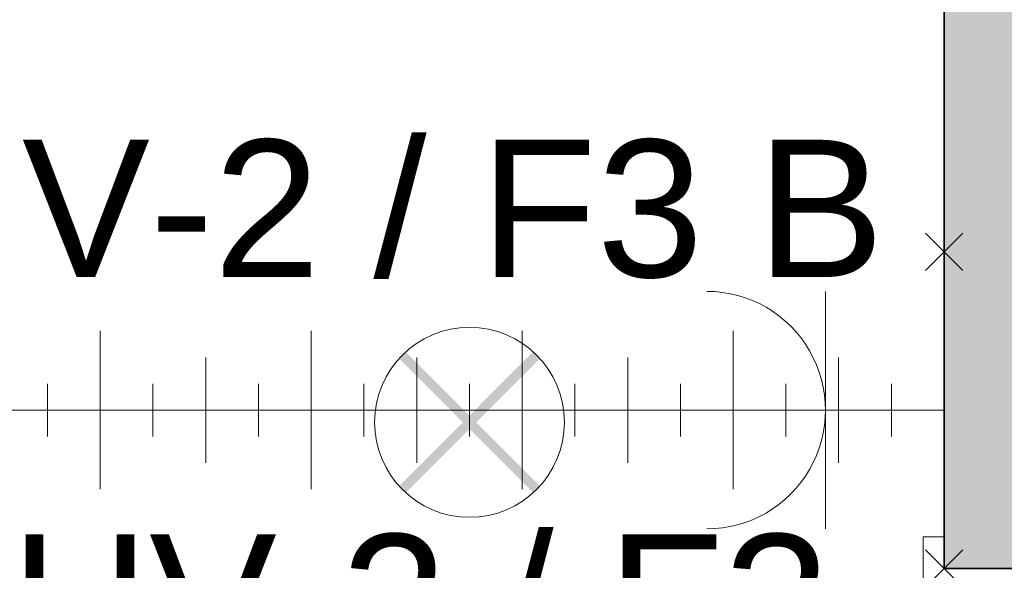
# Model space of a CAD drawing. Extents: x -321 to 526, y -52 to 542.
# Tile 22 of 56: x -139 to -120, y 150 to 160. Entities that reach past the tile are written whole.
import ezdxf

# ---------------------------------------------------------------- set-up
doc = ezdxf.new("R2010")
doc.units = 0
doc.layers.get('0').update_dxf_attribs({"lineweight": 35})
doc.layers.add('D-501 Deckenspiegel Gebäude', color=7, linetype='Continuous', lineweight=25)
for name, color, linetype, lineweight, true_color in [('E_445_Allgemeinbeleuchtung', 7, 'Continuous', 18, 0xf7d209), ('E_449_Niederspannungsinstallationen_Elektro', 1, 'Continuous', 18, 0xff0000), ('E_449_Niederspannungsinstallationen_Stromkreise', 1, 'Continuous', 25, 0xff0000)]:
    doc.layers.add(name, color=color, linetype=linetype, lineweight=lineweight, true_color=true_color)
doc.layers.add('E_Hilfslinie', color=2, linetype='Continuous', lineweight=13, true_color=0xffff00, plot=False)
doc.styles.get("Standard").update_dxf_attribs({"font": 'arial.ttf'})

# ---------------------------------------------------------------- blocks, each defined once
blk = doc.blocks.new('Referenz-A07MYS7IRK', base_point=(-281.008, -47.122))
at = {"layer": 'D-501 Deckenspiegel Gebäude', "color": 0, "lineweight": 35}
for q in [(-121.551, 169.495), (-118.551, 150.095)]:
    blk.add_line((-121.551, 150.095), q, dxfattribs=at)
at = {"layer": 'D-501 Deckenspiegel Gebäude', "color": 0, "lineweight": 13}
for p, q in [((-121.951, 150.695), (-121.951, 149.495)), ((-121.551, 150.695), (-121.951, 150.695)), ((-121.551, 150.095), (-121.551, 150.695)), ((-118.551, 150.095), (-121.551, 150.095))]:
    blk.add_line(p, q, dxfattribs=at)
at = {"layer": 'D-501 Deckenspiegel Gebäude', "color": 0, "lineweight": -2}
for points in [[(-121.551, 150.095), (-121.551, 169.495), (-118.551, 150.095)], [(-118.551, 150.095), (-121.551, 169.495), (-118.551, 169.495)]]:
    blk.add_solid(points, dxfattribs=at)
blk = doc.blocks.new('Leuchtendeckenauslaß-A07MYSA4RK', base_point=(-132.352, 151.067))
at = {"color": 0, "linetype": 'ByBlock', "lineweight": -2, "ltscale": 0.18}
blk.add_circle((-130.552, 152.867), 1.8, dxfattribs=at)
for points in [[(-129.218, 151.66), (-131.763, 154.205), (-129.345, 151.532), (-131.891, 154.078)], [(-129.343, 154.204), (-131.889, 151.658), (-129.216, 154.076), (-131.762, 151.531)]]:
    blk.add_solid(points, dxfattribs=at)
blk = doc.blocks.new('Blockreferenz-A07MYSDARK', base_point=(-147.28, 149.744))
at = {"color": 0, "linetype": 'ByBlock', "lineweight": -2, "ltscale": 0.13}
for p, q in [((-121.2, 155.744), (-121.907, 156.451)), ((-121.2, 156.451), (-121.907, 155.744)), ((-121.553, 156.097), (-121.553, 153.097)), ((-137.553, 151.597), (-137.553, 154.597)), ((-133.553, 151.597), (-133.553, 154.597)), ((-129.553, 151.597), (-129.553, 154.597)), ((-125.553, 151.597), (-125.553, 154.597)), ((-135.553, 152.097), (-135.553, 154.097)), ((-131.553, 152.097), (-131.553, 154.097)), ((-127.553, 152.097), (-127.553, 154.097)), ((-123.553, 152.097), (-123.553, 154.097)), ((-138.553, 152.597), (-138.553, 153.597)), ((-136.553, 152.597), (-136.553, 153.597)), ((-134.553, 152.597), (-134.553, 153.597)), ((-132.553, 152.597), (-132.553, 153.597)), ((-130.553, 152.597), (-130.553, 153.597)), ((-128.553, 152.597), (-128.553, 153.597)), ((-126.553, 152.597), (-126.553, 153.597)), ((-124.553, 152.597), (-124.553, 153.597)), ((-122.553, 152.597), (-122.553, 153.597)), ((-121.553, 153.097), (-147.28, 153.097)), ((-121.553, 150.097), (-121.553, 153.097)), ((-121.2, 150.451), (-121.907, 149.744)), ((-121.2, 149.744), (-121.907, 150.451))]:
    blk.add_line(p, q, dxfattribs=at)
blk = doc.blocks.new('Steckdose -A07MYSDCRK', base_point=(-126.053, 150.847))
at = {"color": 0, "lineweight": -2}
for p, q in [((-123.803, 150.847), (-123.803, 155.347)), ((-123.803, 153.097), (-121.553, 153.097))]:
    blk.add_line(p, q, dxfattribs=at)
blk.add_ellipse((-126.053, 153.097), major_axis=(0, -2.25), ratio=1, start_param=0, end_param=3.141593, dxfattribs=at)
blk = doc.blocks.new('Bauteilbeschriftung-A07MYSIGRK', base_point=(-142.525, 155.618))
at = {"color": 0, "linetype": 'ByBlock', "lineweight": -2, "ltscale": 0.25, "insert": (-141.658, 158.218), "char_height": 2.6, "attachment_point": 1}
blk.add_mtext('{\\fArial;UV-2 / F3 B}', dxfattribs=at)
blk = doc.blocks.new('Bauteilbeschriftung-A07MYSL8RK', base_point=(-140.116, 148.147))
at = {"color": 0, "linetype": 'ByBlock', "lineweight": -2, "ltscale": 0.25, "insert": (-139.249, 150.747), "char_height": 2.6, "attachment_point": 1}
blk.add_mtext('{\\fArial;UV-2 / F3}', dxfattribs=at)

msp = doc.modelspace()

# ---------------------------------------------------------------- block references
at = {"color": 251, "lineweight": 25, "ltscale": 0.25, "true_color": 0x585858}
msp.add_blockref('Referenz-A07MYS7IRK', (-281.008, -47.122), dxfattribs=at)
at = {"layer": 'E_445_Allgemeinbeleuchtung', "ltscale": 0.18}
msp.add_blockref('Leuchtendeckenauslaß-A07MYSA4RK', (-132.352, 151.067), dxfattribs=at)
at = {"layer": 'E_449_Niederspannungsinstallationen_Elektro', "color": 1, "linetype": 'Continuous', "ltscale": 0.18, "true_color": 0xff0000}
msp.add_blockref('Steckdose -A07MYSDCRK', (-126.053, 150.847), dxfattribs=at)
at = {"layer": 'E_449_Niederspannungsinstallationen_Stromkreise', "ltscale": 0.25}
for name, p in [('Bauteilbeschriftung-A07MYSIGRK', (-142.525, 155.618)), ('Bauteilbeschriftung-A07MYSL8RK', (-140.116, 148.147))]:
    msp.add_blockref(name, p, dxfattribs=at)
at = {"layer": 'E_Hilfslinie', "ltscale": 0.13}
msp.add_blockref('Blockreferenz-A07MYSDARK', (-147.28, 149.744), dxfattribs=at)

doc.saveas('drawing.dxf')
